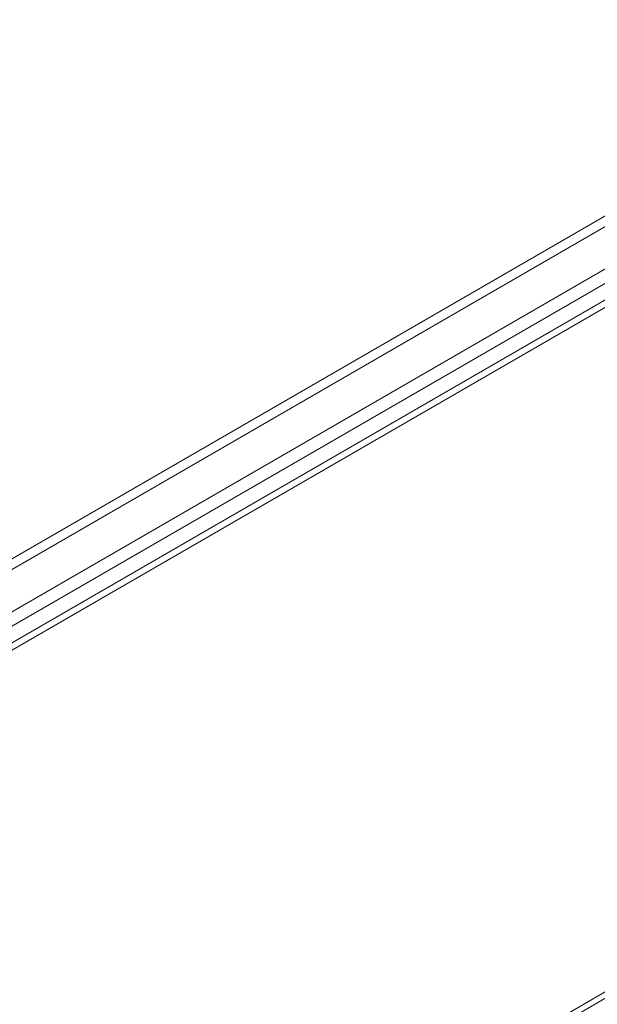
# Model space of a CAD drawing. Header units: millimetres. Extents: x 18 to 1100, y 18 to 846.
# Tile 21 of 25: x 848 to 877, y 531 to 580. Entities that reach past the tile are written whole.
import ezdxf

# ---------------------------------------------------------------- set-up
doc = ezdxf.new("R2010")
doc.units = ezdxf.units.MM
doc.header["$LTSCALE"] = 4
doc.layers.add('Visible (ANSI)', color=7, linetype='Continuous', lineweight=9)
doc.layers.add('Visible Narrow (ANSI)', color=7, linetype='Continuous', lineweight=9)

msp = doc.modelspace()

# ---------------------------------------------------------------- linework, layer by layer
at = {"layer": 'Visible (ANSI)'}
for p, q in [((822.5323, 535.3769), (942.7415, 604.7797)), ((822.5446, 534.5533), (942.7539, 603.9561)), ((943.0704, 603.7591), (822.8859, 534.3705)), ((933.8483, 603.0552), (828.4891, 542.2261)), ((934.3099, 602.7887), (828.9507, 541.9595)), ((934.6801, 600.8603), (829.3209, 540.0311)), ((941.799, 568.1103), (822.6789, 499.3362))]:
    msp.add_line(p, q, dxfattribs=at)
at = {"layer": 'Visible Narrow (ANSI)'}
msp.add_line((942.006, 568.5539), (822.8859, 499.7798), dxfattribs=at)

doc.saveas('drawing.dxf')
